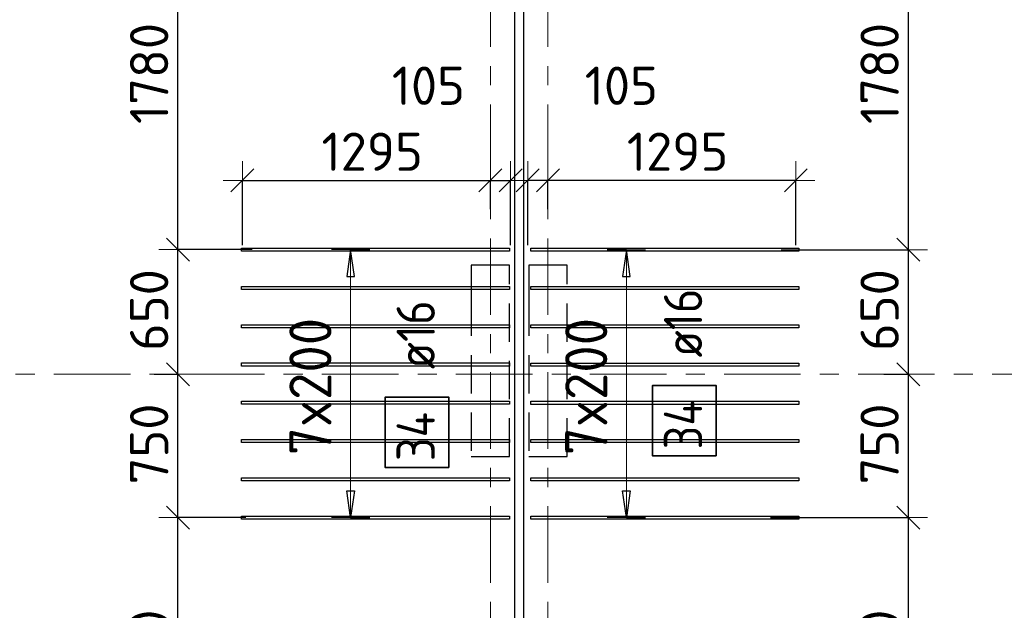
# Model space of a CAD drawing. Header units: metres. Extents: x -38 to 97, y -15 to 21.
# Tile 25 of 82: x 30 to 35, y 2 to 5. Entities that reach past the tile are written whole.
import ezdxf

# ---------------------------------------------------------------- set-up
doc = ezdxf.new("R2010")
doc.units = ezdxf.units.M
doc.header["$PDMODE"] = 65
for name, pattern in [('______11', [0.5, 0.4, -0.05, 0, -0.05]), ('______2', [0.27, 0.2, -0.07]), ('______5', [1.1, 0.8, -0.1, 0.1, -0.1])]:
    doc.linetypes.add(name, pattern=pattern)
for name, color, linetype, lineweight in [('XR$2$Осевая линия (1)', 7, '______5', 13), ('XR$3$Перекрытие (1)', 7, 'Continuous', 35), ('XR$3$Размерная линия (1)', 7, 'Continuous', 13)]:
    doc.layers.add(name, color=color, linetype=linetype, lineweight=lineweight)
doc.layers.add('XR$3$Арм.стержн.Доп. Арм верхн.зоны Х', color=7, linetype='Continuous', lineweight=35, true_color=0x8c8cff)
doc.layers.add('XR$5$Стена_ бетон несущ.', color=7, linetype='Continuous', lineweight=70, true_color=0xb4b496)
doc.styles.add('ISOCPEUR', font='txt')
doc.dimstyles.new('DIMSTYLE_3', dxfattribs={"dimtxt": 0.2, "dimasz": 0.2, "dimexe": 0, "dimexo": 0, "dimgap": 0.1, "dimtad": 2, "dimdec": 0, "dimlfac": 1000, "dimrnd": 5, "dimzin": 12, "dimdsep": 46, "dimtxsty": 'ISOCPEUR', "dimblk1": 'ALL_ML_STRICH', "dimblk2": 'ALL_ML_STRICH', "dimsah": 1, "dimcen": 0, "dimclrd": 7, "dimclre": 256, "dimclrt": 7, "dimadec": 0, "dimazin": 0, "dimtfac": 1, "dimtdec": 0, "dimtix": 1, "dimtmove": 2, "dimatfit": 3, "dimfxl": 0, "dimtzin": 0, "dimlwd": 0, "dimlwe": -3, "dimarcsym": 0})
doc.dimstyles.new('DIMSTYLE_6', dxfattribs={"dimtxt": 0.2, "dimasz": 0.2, "dimexe": 0, "dimexo": 0, "dimgap": 0.1, "dimtad": 2, "dimdec": 0, "dimlfac": 1000, "dimrnd": 5, "dimzin": 12, "dimdsep": 46, "dimtxsty": 'ISOCPEUR', "dimblk1": 'ALL_ML_STRICH', "dimblk2": 'ALL_ML_STRICH', "dimsah": 1, "dimcen": 0, "dimclrd": 7, "dimclre": 256, "dimclrt": 7, "dimadec": 0, "dimazin": 0, "dimtfac": 1, "dimtdec": 0, "dimtix": 1, "dimtmove": 2, "dimatfit": 3, "dimfxl": 0, "dimtvp": 1.2, "dimtzin": 0, "dimlwd": 0, "dimlwe": -3, "dimarcsym": 0})

# ---------------------------------------------------------------- blocks, each defined once
blk = doc.blocks.new('ALL_ML_STRICH')
at = {"color": 0, "linetype": 'ByBlock', "lineweight": -2}
for p, q in [((-0.3, -0.3), (0.3, 0.3)), ((0, -0.5), (0, 0.5)), ((-1, 0), (0.5, 0))]:
    blk.add_line(p, q, dxfattribs=at)
blk = doc.blocks.new('*D183')
at = {"layer": 'DEFPOINTS', "color": 7, "linetype": 'Continuous', "lineweight": 13, "transparency": 33554687}
for p in [(31.2924, 2.5508), (30.9177, 1.0002), (31.4952, 1.0002)]:
    blk.add_point(p, dxfattribs=at)
at = {"layer": 'XR$3$Размерная линия (1)', "color": 9, "linetype": 'Continuous', "lineweight": -2, "true_color": 0xc7c7c7, "transparency": 33554687}
for p, q in [((31.2724, 2.5508), (30.9177, 2.5508)), ((31.4752, 1.0002), (30.9177, 1.0002))]:
    blk.add_line(p, q, dxfattribs=at)
at = {"layer": 'XR$3$Размерная линия (1)', "color": 7, "linetype": 'Continuous', "lineweight": -2, "transparency": 33554687}
blk.add_line((30.9177, 1.0002), (30.9177, 2.5508), dxfattribs=at)
at = {"layer": 'XR$3$Размерная линия (1)', "color": 7, "linetype": 'Continuous', "lineweight": 13, "transparency": 33554687, "xscale": 0.2, "yscale": 0.2, "zscale": 0.2}
for p, rotation in [((30.9177, 2.5508), 90), ((30.9177, 1.0002), 270)]:
    blk.add_blockref('ALL_ML_STRICH', p, dxfattribs=dict(at, rotation=rotation))
at = {"layer": 'XR$3$Размерная линия (1)', "color": 7, "linetype": 'Continuous', "lineweight": 13, "transparency": 33554687, "insert": (30.7677, 1.8055), "char_height": 0.2, "width": 0.8, "attachment_point": 5, "rotation": 90, "style": 'ISOCPEUR'}
blk.add_mtext('\\A1;{1550}', dxfattribs=at)
blk = doc.blocks.new('*D184')
at = {"layer": 'DEFPOINTS', "color": 7, "linetype": 'Continuous', "lineweight": 13, "transparency": 33554687}
for p in [(30.7733, 3.3), (30.9177, 2.5508), (31.2924, 2.5508)]:
    blk.add_point(p, dxfattribs=at)
at = {"layer": 'XR$3$Размерная линия (1)', "color": 9, "linetype": 'Continuous', "lineweight": -2, "true_color": 0xc7c7c7, "transparency": 33554687}
for p, q in [((30.7933, 3.3), (30.9177, 3.3)), ((31.2724, 2.5508), (30.9177, 2.5508))]:
    blk.add_line(p, q, dxfattribs=at)
at = {"layer": 'XR$3$Размерная линия (1)', "color": 7, "linetype": 'Continuous', "lineweight": -2, "transparency": 33554687}
blk.add_line((30.9177, 2.5508), (30.9177, 3.3), dxfattribs=at)
at = {"layer": 'XR$3$Размерная линия (1)', "color": 7, "linetype": 'Continuous', "lineweight": 13, "transparency": 33554687, "xscale": 0.2, "yscale": 0.2, "zscale": 0.2}
for p, rotation in [((30.9177, 3.3), 90), ((30.9177, 2.5508), 270)]:
    blk.add_blockref('ALL_ML_STRICH', p, dxfattribs=dict(at, rotation=rotation))
at = {"layer": 'XR$3$Размерная линия (1)', "color": 7, "linetype": 'Continuous', "lineweight": 13, "transparency": 33554687, "insert": (30.7677, 2.9354), "char_height": 0.2, "width": 0.6, "attachment_point": 5, "rotation": 90, "style": 'ISOCPEUR'}
blk.add_mtext('\\A1;{750}', dxfattribs=at)
blk = doc.blocks.new('*D185')
at = {"layer": 'DEFPOINTS', "color": 7, "linetype": 'Continuous', "lineweight": 13, "transparency": 33554687}
for p in [(31.3249, 3.9508), (30.7733, 3.3), (30.9177, 3.3)]:
    blk.add_point(p, dxfattribs=at)
at = {"layer": 'XR$3$Размерная линия (1)', "color": 9, "linetype": 'Continuous', "lineweight": -2, "true_color": 0xc7c7c7, "transparency": 33554687}
for p, q in [((31.3049, 3.9508), (30.9177, 3.9508)), ((30.7933, 3.3), (30.9177, 3.3))]:
    blk.add_line(p, q, dxfattribs=at)
at = {"layer": 'XR$3$Размерная линия (1)', "color": 7, "linetype": 'Continuous', "lineweight": -2, "transparency": 33554687}
blk.add_line((30.9177, 3.3), (30.9177, 3.9508), dxfattribs=at)
at = {"layer": 'XR$3$Размерная линия (1)', "color": 7, "linetype": 'Continuous', "lineweight": 13, "transparency": 33554687, "xscale": 0.2, "yscale": 0.2, "zscale": 0.2}
for p, rotation in [((30.9177, 3.9508), 90), ((30.9177, 3.3), 270)]:
    blk.add_blockref('ALL_ML_STRICH', p, dxfattribs=dict(at, rotation=rotation))
at = {"layer": 'XR$3$Размерная линия (1)', "color": 7, "linetype": 'Continuous', "lineweight": 13, "transparency": 33554687, "insert": (30.7677, 3.6354), "char_height": 0.2, "width": 0.6, "attachment_point": 5, "rotation": 90, "style": 'ISOCPEUR'}
blk.add_mtext('\\A1;{650}', dxfattribs=at)
blk = doc.blocks.new('*D186')
at = {"layer": 'DEFPOINTS', "color": 7, "linetype": 'Continuous', "lineweight": 13, "transparency": 33554687}
for p in [(31.3707, 5.7325), (30.9177, 3.9508), (31.3249, 3.9508)]:
    blk.add_point(p, dxfattribs=at)
at = {"layer": 'XR$3$Размерная линия (1)', "color": 9, "linetype": 'Continuous', "lineweight": -2, "true_color": 0xc7c7c7, "transparency": 33554687}
for p, q in [((31.3507, 5.7325), (30.9177, 5.7325)), ((31.3049, 3.9508), (30.9177, 3.9508))]:
    blk.add_line(p, q, dxfattribs=at)
at = {"layer": 'XR$3$Размерная линия (1)', "color": 7, "linetype": 'Continuous', "lineweight": -2, "transparency": 33554687}
blk.add_line((30.9177, 3.9508), (30.9177, 5.7325), dxfattribs=at)
at = {"layer": 'XR$3$Размерная линия (1)', "color": 7, "linetype": 'Continuous', "lineweight": 13, "transparency": 33554687, "xscale": 0.2, "yscale": 0.2, "zscale": 0.2}
for p, rotation in [((30.9177, 5.7325), 90), ((30.9177, 3.9508), 270)]:
    blk.add_blockref('ALL_ML_STRICH', p, dxfattribs=dict(at, rotation=rotation))
at = {"layer": 'XR$3$Размерная линия (1)', "color": 7, "linetype": 'Continuous', "lineweight": 13, "transparency": 33554687, "insert": (30.7677, 4.8716), "char_height": 0.2, "width": 0.8, "attachment_point": 5, "rotation": 90, "style": 'ISOCPEUR'}
blk.add_mtext('\\A1;{1780}', dxfattribs=at)
blk = doc.blocks.new('*D188')
at = {"layer": 'DEFPOINTS', "color": 7, "linetype": 'Continuous', "lineweight": 13, "transparency": 33554687}
for p in [(31.255, 4.3128), (32.55, 4.1428), (31.255, 3.954)]:
    blk.add_point(p, dxfattribs=at)
at = {"layer": 'XR$3$Размерная линия (1)', "color": 9, "linetype": 'Continuous', "lineweight": -2, "true_color": 0xc7c7c7, "transparency": 33554687}
for p, q in [((31.255, 3.974), (31.255, 4.3128)), ((32.55, 4.1628), (32.55, 4.3128))]:
    blk.add_line(p, q, dxfattribs=at)
at = {"layer": 'XR$3$Размерная линия (1)', "color": 7, "linetype": 'Continuous', "lineweight": -2, "transparency": 33554687}
blk.add_line((31.255, 4.3128), (32.55, 4.3128), dxfattribs=at)
at = {"layer": 'XR$3$Размерная линия (1)', "color": 7, "linetype": 'Continuous', "lineweight": 13, "transparency": 33554687, "xscale": 0.2, "yscale": 0.2, "zscale": 0.2, "rotation": 180}
blk.add_blockref('ALL_ML_STRICH', (31.255, 4.3128), dxfattribs=at)
at = {"layer": 'XR$3$Размерная линия (1)', "color": 7, "linetype": 'Continuous', "lineweight": 13, "transparency": 33554687, "xscale": 0.2, "yscale": 0.2, "zscale": 0.2}
blk.add_blockref('ALL_ML_STRICH', (32.55, 4.3128), dxfattribs=at)
at = {"layer": 'XR$3$Размерная линия (1)', "color": 7, "linetype": 'Continuous', "lineweight": 13, "transparency": 33554687, "insert": (31.9325, 4.4628), "char_height": 0.2, "width": 0.8, "attachment_point": 5, "style": 'ISOCPEUR'}
blk.add_mtext('\\A1;{1295}', dxfattribs=at)
blk = doc.blocks.new('*D189')
at = {"layer": 'DEFPOINTS', "color": 7, "linetype": 'Continuous', "lineweight": 13, "transparency": 33554687}
for p in [(32.55, 4.3128), (32.55, 4.1428), (32.655, 3.954)]:
    blk.add_point(p, dxfattribs=at)
at = {"layer": 'XR$3$Размерная линия (1)', "color": 9, "linetype": 'Continuous', "lineweight": -2, "true_color": 0xc7c7c7, "transparency": 33554687}
for p, q in [((32.55, 4.1628), (32.55, 4.3128)), ((32.655, 3.974), (32.655, 4.3128))]:
    blk.add_line(p, q, dxfattribs=at)
at = {"layer": 'XR$3$Размерная линия (1)', "color": 7, "linetype": 'Continuous', "lineweight": -2, "transparency": 33554687}
blk.add_line((32.55, 4.3128), (32.655, 4.3128), dxfattribs=at)
at = {"layer": 'XR$3$Размерная линия (1)', "color": 7, "linetype": 'Continuous', "lineweight": 13, "transparency": 33554687, "xscale": 0.2, "yscale": 0.2, "zscale": 0.2, "rotation": 180}
blk.add_blockref('ALL_ML_STRICH', (32.55, 4.3128), dxfattribs=at)
at = {"layer": 'XR$3$Размерная линия (1)', "color": 7, "linetype": 'Continuous', "lineweight": 13, "transparency": 33554687, "xscale": 0.2, "yscale": 0.2, "zscale": 0.2}
blk.add_blockref('ALL_ML_STRICH', (32.655, 4.3128), dxfattribs=at)
at = {"layer": 'XR$3$Размерная линия (1)', "color": 7, "linetype": 'Continuous', "lineweight": 13, "transparency": 33554687, "insert": (32.2262, 4.8075), "char_height": 0.2, "width": 0.6, "attachment_point": 5, "style": 'ISOCPEUR'}
blk.add_mtext('\\A1;{105}', dxfattribs=at)
blk = doc.blocks.new('*D253')
at = {"layer": 'DEFPOINTS', "color": 7, "linetype": 'Continuous', "lineweight": 13, "transparency": 33554687}
for p in [(34.145, 4.3128), (32.85, 4.1428), (34.145, 3.954)]:
    blk.add_point(p, dxfattribs=at)
at = {"layer": 'XR$3$Размерная линия (1)', "color": 9, "linetype": 'Continuous', "lineweight": -2, "true_color": 0xc7c7c7, "transparency": 33554687}
for p, q in [((32.85, 4.1628), (32.85, 4.3128)), ((34.145, 3.974), (34.145, 4.3128))]:
    blk.add_line(p, q, dxfattribs=at)
at = {"layer": 'XR$3$Размерная линия (1)', "color": 7, "linetype": 'Continuous', "lineweight": -2, "transparency": 33554687}
blk.add_line((34.145, 4.3128), (32.85, 4.3128), dxfattribs=at)
at = {"layer": 'XR$3$Размерная линия (1)', "color": 7, "linetype": 'Continuous', "lineweight": 13, "transparency": 33554687, "xscale": 0.2, "yscale": 0.2, "zscale": 0.2}
for p, rotation in [((32.85, 4.3128), 180), ((34.145, 4.3128), 360)]:
    blk.add_blockref('ALL_ML_STRICH', p, dxfattribs=dict(at, rotation=rotation))
at = {"layer": 'XR$3$Размерная линия (1)', "color": 7, "linetype": 'Continuous', "lineweight": 13, "transparency": 33554687, "insert": (33.5275, 4.4628), "char_height": 0.2, "width": 0.8, "attachment_point": 5, "style": 'ISOCPEUR'}
blk.add_mtext('\\A1;{1295}', dxfattribs=at)
blk = doc.blocks.new('*D254')
at = {"layer": 'DEFPOINTS', "color": 7, "linetype": 'Continuous', "lineweight": 13, "transparency": 33554687}
for p in [(32.85, 4.3128), (32.85, 4.1428), (32.745, 3.954)]:
    blk.add_point(p, dxfattribs=at)
at = {"layer": 'XR$3$Размерная линия (1)', "color": 9, "linetype": 'Continuous', "lineweight": -2, "true_color": 0xc7c7c7, "transparency": 33554687}
for p, q in [((32.745, 3.974), (32.745, 4.3128)), ((32.85, 4.1628), (32.85, 4.3128))]:
    blk.add_line(p, q, dxfattribs=at)
at = {"layer": 'XR$3$Размерная линия (1)', "color": 7, "linetype": 'Continuous', "lineweight": -2, "transparency": 33554687}
blk.add_line((32.85, 4.3128), (32.745, 4.3128), dxfattribs=at)
at = {"layer": 'XR$3$Размерная линия (1)', "color": 7, "linetype": 'Continuous', "lineweight": 13, "transparency": 33554687, "xscale": 0.2, "yscale": 0.2, "zscale": 0.2}
for p, rotation in [((32.745, 4.3128), 180), ((32.85, 4.3128), 360)]:
    blk.add_blockref('ALL_ML_STRICH', p, dxfattribs=dict(at, rotation=rotation))
at = {"layer": 'XR$3$Размерная линия (1)', "color": 7, "linetype": 'Continuous', "lineweight": 13, "transparency": 33554687, "insert": (33.2338, 4.8075), "char_height": 0.2, "width": 0.6, "attachment_point": 5, "style": 'ISOCPEUR'}
blk.add_mtext('\\A1;{105}', dxfattribs=at)
blk = doc.blocks.new('*D425')
at = {"layer": 'DEFPOINTS', "color": 7, "linetype": 'Continuous', "lineweight": 13, "transparency": 33554687}
for p in [(33.9936, 2.5505), (33.9104, 1.0002), (34.7327, 1.0002)]:
    blk.add_point(p, dxfattribs=at)
at = {"layer": 'XR$3$Размерная линия (1)', "color": 9, "linetype": 'Continuous', "lineweight": -2, "true_color": 0xc7c7c7, "transparency": 33554687}
for p, q in [((34.0136, 2.5505), (34.7327, 2.5505)), ((33.9304, 1.0002), (34.7327, 1.0002))]:
    blk.add_line(p, q, dxfattribs=at)
at = {"layer": 'XR$3$Размерная линия (1)', "color": 7, "linetype": 'Continuous', "lineweight": -2, "transparency": 33554687}
blk.add_line((34.7327, 1.0002), (34.7327, 2.5505), dxfattribs=at)
at = {"layer": 'XR$3$Размерная линия (1)', "color": 7, "linetype": 'Continuous', "lineweight": 13, "transparency": 33554687, "xscale": 0.2, "yscale": 0.2, "zscale": 0.2}
for p, rotation in [((34.7327, 2.5505), 90), ((34.7327, 1.0002), 270)]:
    blk.add_blockref('ALL_ML_STRICH', p, dxfattribs=dict(at, rotation=rotation))
at = {"layer": 'XR$3$Размерная линия (1)', "color": 7, "linetype": 'Continuous', "lineweight": 13, "transparency": 33554687, "insert": (34.5827, 1.8054), "char_height": 0.2, "width": 0.8, "attachment_point": 5, "rotation": 90, "style": 'ISOCPEUR'}
blk.add_mtext('\\A1;{1550}', dxfattribs=at)
blk = doc.blocks.new('*D426')
at = {"layer": 'DEFPOINTS', "color": 7, "linetype": 'Continuous', "lineweight": 13, "transparency": 33554687}
for p in [(34.6238, 3.3), (33.9936, 2.5505), (34.7327, 2.5505)]:
    blk.add_point(p, dxfattribs=at)
at = {"layer": 'XR$3$Размерная линия (1)', "color": 9, "linetype": 'Continuous', "lineweight": -2, "true_color": 0xc7c7c7, "transparency": 33554687}
for p, q in [((34.6038, 3.3), (34.7327, 3.3)), ((34.0136, 2.5505), (34.7327, 2.5505))]:
    blk.add_line(p, q, dxfattribs=at)
at = {"layer": 'XR$3$Размерная линия (1)', "color": 7, "linetype": 'Continuous', "lineweight": -2, "transparency": 33554687}
blk.add_line((34.7327, 2.5505), (34.7327, 3.3), dxfattribs=at)
at = {"layer": 'XR$3$Размерная линия (1)', "color": 7, "linetype": 'Continuous', "lineweight": 13, "transparency": 33554687, "xscale": 0.2, "yscale": 0.2, "zscale": 0.2}
for p, rotation in [((34.7327, 3.3), 90), ((34.7327, 2.5505), 270)]:
    blk.add_blockref('ALL_ML_STRICH', p, dxfattribs=dict(at, rotation=rotation))
at = {"layer": 'XR$3$Размерная линия (1)', "color": 7, "linetype": 'Continuous', "lineweight": 13, "transparency": 33554687, "insert": (34.5827, 2.9353), "char_height": 0.2, "width": 0.6, "attachment_point": 5, "rotation": 90, "style": 'ISOCPEUR'}
blk.add_mtext('\\A1;{750}', dxfattribs=at)
blk = doc.blocks.new('*D427')
at = {"layer": 'DEFPOINTS', "color": 7, "linetype": 'Continuous', "lineweight": 13, "transparency": 33554687}
for p in [(34.0484, 3.9505), (34.6238, 3.3), (34.7327, 3.3)]:
    blk.add_point(p, dxfattribs=at)
at = {"layer": 'XR$3$Размерная линия (1)', "color": 9, "linetype": 'Continuous', "lineweight": -2, "true_color": 0xc7c7c7, "transparency": 33554687}
for p, q in [((34.0684, 3.9505), (34.7327, 3.9505)), ((34.6038, 3.3), (34.7327, 3.3))]:
    blk.add_line(p, q, dxfattribs=at)
at = {"layer": 'XR$3$Размерная линия (1)', "color": 7, "linetype": 'Continuous', "lineweight": -2, "transparency": 33554687}
blk.add_line((34.7327, 3.3), (34.7327, 3.9505), dxfattribs=at)
at = {"layer": 'XR$3$Размерная линия (1)', "color": 7, "linetype": 'Continuous', "lineweight": 13, "transparency": 33554687, "xscale": 0.2, "yscale": 0.2, "zscale": 0.2}
for p, rotation in [((34.7327, 3.9505), 90), ((34.7327, 3.3), 270)]:
    blk.add_blockref('ALL_ML_STRICH', p, dxfattribs=dict(at, rotation=rotation))
at = {"layer": 'XR$3$Размерная линия (1)', "color": 7, "linetype": 'Continuous', "lineweight": 13, "transparency": 33554687, "insert": (34.5827, 3.6353), "char_height": 0.2, "width": 0.6, "attachment_point": 5, "rotation": 90, "style": 'ISOCPEUR'}
blk.add_mtext('\\A1;{650}', dxfattribs=at)
blk = doc.blocks.new('*D428')
at = {"layer": 'DEFPOINTS', "color": 7, "linetype": 'Continuous', "lineweight": 13, "transparency": 33554687}
for p in [(34.0073, 5.7325), (34.0484, 3.9505), (34.7327, 3.9505)]:
    blk.add_point(p, dxfattribs=at)
at = {"layer": 'XR$3$Размерная линия (1)', "color": 9, "linetype": 'Continuous', "lineweight": -2, "true_color": 0xc7c7c7, "transparency": 33554687}
for p, q in [((34.0273, 5.7325), (34.7327, 5.7325)), ((34.0684, 3.9505), (34.7327, 3.9505))]:
    blk.add_line(p, q, dxfattribs=at)
at = {"layer": 'XR$3$Размерная линия (1)', "color": 7, "linetype": 'Continuous', "lineweight": -2, "transparency": 33554687}
blk.add_line((34.7327, 3.9505), (34.7327, 5.7325), dxfattribs=at)
at = {"layer": 'XR$3$Размерная линия (1)', "color": 7, "linetype": 'Continuous', "lineweight": 13, "transparency": 33554687, "xscale": 0.2, "yscale": 0.2, "zscale": 0.2}
for p, rotation in [((34.7327, 5.7325), 90), ((34.7327, 3.9505), 270)]:
    blk.add_blockref('ALL_ML_STRICH', p, dxfattribs=dict(at, rotation=rotation))
at = {"layer": 'XR$3$Размерная линия (1)', "color": 7, "linetype": 'Continuous', "lineweight": 13, "transparency": 33554687, "insert": (34.5827, 4.8715), "char_height": 0.2, "width": 0.8, "attachment_point": 5, "rotation": 90, "style": 'ISOCPEUR'}
blk.add_mtext('\\A1;{1780}', dxfattribs=at)

msp = doc.modelspace()

# ---------------------------------------------------------------- linework, layer by layer
at = {"layer": 'XR$2$Осевая линия (1)', "color": 253, "linetype": '______11', "lineweight": 13, "true_color": 0xa0a0a0, "transparency": 33554687}
for p, q in [((32.55, -3.39), (32.55, 19.78)), ((32.85, -3.39), (32.85, 19.78)), ((-2.63, 3.3), (62.6, 3.3))]:
    msp.add_line(p, q, dxfattribs=at)
at = {"layer": 'XR$3$Арм.стержн.Доп. Арм верхн.зоны Х', "color": 253, "linetype": 'Continuous', "lineweight": -3, "true_color": 0xa0a0a0, "transparency": 33554687}
for p, q in [((31.8198, 3.9508), (31.7198, 3.9508)), ((31.8198, 3.9508), (31.9198, 3.9508)), ((33.2603, 3.9505), (33.1603, 3.9505)), ((33.2603, 3.9505), (33.3603, 3.9505)), ((31.8198, 2.5508), (31.7198, 2.5508)), ((31.8198, 2.5508), (31.9198, 2.5508)), ((33.2603, 2.5505), (33.1603, 2.5505)), ((33.2603, 2.5505), (33.3603, 2.5505))]:
    msp.add_line(p, q, dxfattribs=at)
at = {"layer": 'XR$3$Арм.стержн.Доп. Арм верхн.зоны Х', "color": 7, "linetype": 'Continuous', "lineweight": 25, "transparency": 33554687}
for p, q in [((31.8198, 3.9508), (31.7998, 3.8108)), ((31.8398, 3.8108), (31.8198, 3.9508)), ((33.2603, 3.9505), (33.2403, 3.8105)), ((33.2803, 3.8105), (33.2603, 3.9505)), ((31.7998, 3.8108), (31.8398, 3.8108)), ((33.2403, 3.8105), (33.2803, 3.8105)), ((31.8198, 2.5508), (31.7998, 2.6908)), ((31.7998, 2.6908), (31.8398, 2.6908)), ((31.8398, 2.6908), (31.8198, 2.5508)), ((33.2603, 2.5505), (33.2403, 2.6905)), ((33.2403, 2.6905), (33.2803, 2.6905)), ((33.2803, 2.6905), (33.2603, 2.5505))]:
    msp.add_line(p, q, dxfattribs=at)
at = {"layer": 'XR$3$Арм.стержн.Доп. Арм верхн.зоны Х', "color": 7, "linetype": 'Continuous', "lineweight": 13, "transparency": 33554687}
for p, q in [((31.8198, 3.9508), (31.8198, 3.9508)), ((31.8198, 2.5508), (31.8198, 3.9508)), ((33.2603, 3.9505), (33.2603, 3.9505)), ((33.2603, 2.5505), (33.2603, 3.9505)), ((31.8198, 2.5508), (31.8198, 2.5508)), ((33.2603, 2.5505), (33.2603, 2.5505))]:
    msp.add_line(p, q, dxfattribs=at)
at = {"layer": 'XR$3$Арм.стержн.Доп. Арм верхн.зоны Х', "color": 7, "linetype": 'Continuous', "lineweight": 25, "transparency": 33554687}
for points in [[(32.65, 3.9428), (31.25, 3.9428), (31.25, 3.9588), (32.65, 3.9588), (32.65, 3.9428)], [(32.7604, 3.9585), (34.1604, 3.9585), (34.1604, 3.9425), (32.7604, 3.9425), (32.7604, 3.9585)], [(32.65, 3.7428), (31.25, 3.7428), (31.25, 3.7588), (32.65, 3.7588), (32.65, 3.7428)], [(32.7604, 3.7585), (34.1604, 3.7585), (34.1604, 3.7425), (32.7604, 3.7425), (32.7604, 3.7585)], [(32.65, 3.5428), (31.25, 3.5428), (31.25, 3.5588), (32.65, 3.5588), (32.65, 3.5428)], [(32.7604, 3.5585), (34.1604, 3.5585), (34.1604, 3.5425), (32.7604, 3.5425), (32.7604, 3.5585)], [(32.65, 3.3428), (31.25, 3.3428), (31.25, 3.3588), (32.65, 3.3588), (32.65, 3.3428)], [(32.7604, 3.3585), (34.1604, 3.3585), (34.1604, 3.3425), (32.7604, 3.3425), (32.7604, 3.3585)], [(32.65, 3.1428), (31.25, 3.1428), (31.25, 3.1588), (32.65, 3.1588), (32.65, 3.1428)], [(32.7604, 3.1585), (34.1604, 3.1585), (34.1604, 3.1425), (32.7604, 3.1425), (32.7604, 3.1585)], [(32.65, 2.9428), (31.25, 2.9428), (31.25, 2.9588), (32.65, 2.9588), (32.65, 2.9428)], [(32.7604, 2.9585), (34.1604, 2.9585), (34.1604, 2.9425), (32.7604, 2.9425), (32.7604, 2.9585)], [(32.65, 2.7428), (31.25, 2.7428), (31.25, 2.7588), (32.65, 2.7588), (32.65, 2.7428)], [(32.7604, 2.7585), (34.1604, 2.7585), (34.1604, 2.7425), (32.7604, 2.7425), (32.7604, 2.7585)], [(32.65, 2.5428), (31.25, 2.5428), (31.25, 2.5588), (32.65, 2.5588), (32.65, 2.5428)], [(32.7604, 2.5585), (34.1604, 2.5585), (34.1604, 2.5425), (32.7604, 2.5425), (32.7604, 2.5585)]]:
    msp.add_lwpolyline(points, dxfattribs=at)
at = {"layer": 'XR$3$Арм.стержн.Доп. Арм верхн.зоны Х', "color": 7, "linetype": 'Continuous', "lineweight": 35, "transparency": 33554687}
for points in [[(33.7294, 2.8741), (33.7294, 3.2408), (33.3961, 3.2408), (33.3961, 2.8741), (33.7294, 2.8741)], [(32.3332, 2.8126), (32.3332, 3.1793), (31.9999, 3.1793), (31.9999, 2.8126), (32.3332, 2.8126)]]:
    msp.add_lwpolyline(points, dxfattribs=at)
at = {"layer": 'XR$3$Перекрытие (1)', "color": 7, "linetype": 'Continuous', "lineweight": 25, "transparency": 33554687}
for p, q in [((32.675, 16.4002), (32.675, -0.25)), ((32.725, -0.2498), (32.725, 16.4002))]:
    msp.add_line(p, q, dxfattribs=at)
at = {"layer": 'XR$5$Стена_ бетон несущ.', "color": 253, "linetype": '______2', "lineweight": -3, "true_color": 0xa0a0a0, "transparency": 33554687}
for p, q in [((32.65, 3.87), (32.45, 3.87)), ((32.45, 3.87), (32.45, 3.85)), ((32.65, 2.87), (32.65, 3.87)), ((32.95, 3.87), (32.75, 3.87)), ((32.75, 3.87), (32.75, 3.7)), ((32.95, 2.87), (32.95, 3.87)), ((32.45, 3.85), (32.45, 3.7)), ((32.45, 3.7), (32.45, 2.87)), ((32.75, 3.7), (32.75, 3.7)), ((32.75, 3.7), (32.75, 2.87)), ((32.45, 2.87), (32.65, 2.87)), ((32.75, 2.87), (32.95, 2.87))]:
    msp.add_line(p, q, dxfattribs=at)

# ---------------------------------------------------------------- texts
at = {"layer": 'XR$3$Арм.стержн.Доп. Арм верхн.зоны Х', "color": 7, "linetype": 'Continuous', "lineweight": 25, "transparency": 33554687, "char_height": 0.2, "attachment_point": 7, "rotation": 90, "style": 'ISOCPEUR'}
for s, insert, width in [('\\W0.89; ø16 ', (33.6561, 3.2741), 0.749105), ('\\W0.89; ø16 ', (32.2599, 3.2126), 0.749105), ('\\W0.88;34', (33.6561, 2.9075), 0.387995), ('\\W0.88;34', (32.2599, 2.846), 0.387995)]:
    msp.add_mtext(s, dxfattribs=dict(at, insert=insert, width=width))
at = {"layer": 'XR$3$Арм.стержн.Доп. Арм верхн.зоны Х', "color": 7, "linetype": 'Continuous', "lineweight": 13, "transparency": 33554687, "char_height": 0.22, "width": 0.873359, "attachment_point": 7, "rotation": 90, "style": 'ISOCPEUR'}
for insert in [(31.7198, 2.8768), (33.1603, 2.8765)]:
    msp.add_mtext('\\W0.95;7x200', dxfattribs=dict(at, insert=insert))

# ---------------------------------------------------------------- dimensions: what is measured, and where the dimension line sits
at = {"layer": 'XR$3$Размерная линия (1)', "color": 7, "linetype": 'Continuous', "lineweight": 13, "transparency": 33554687}
for base, p1, p2, angle, dimstyle, picture, middle in [((30.9177, 5.7325), (31.3049, 3.9508), (31.3507, 5.7325), 90, 'DIMSTYLE_3', '*D186', (30.7677, 4.8716)), ((34.7327, 5.7325), (34.0684, 3.9505), (34.0273, 5.7325), 90, 'DIMSTYLE_3', '*D428', (34.5827, 4.8715)), ((32.745, 4.3128), (32.85, 4.1628), (32.745, 3.974), 180, 'DIMSTYLE_6', '*D254', (33.2338, 4.8075)), ((32.85, 4.3128), (34.145, 3.974), (32.85, 4.1628), 180, 'DIMSTYLE_3', '*D253', (33.5275, 4.4628)), ((30.9177, 3.9508), (30.7933, 3.3), (31.3049, 3.9508), 90, 'DIMSTYLE_3', '*D185', (30.7677, 3.6354)), ((34.73268, 3.95053), (34.60377, 3.3), (34.06844, 3.95053), 90, 'DIMSTYLE_3', '*D427', (34.58268, 3.63526)), ((30.9177, 3.3), (31.2724, 2.5508), (30.7933, 3.3), 90, 'DIMSTYLE_3', '*D184', (30.7677, 2.9354)), ((34.73268, 3.3), (34.01365, 2.55053), (34.60377, 3.3), 90, 'DIMSTYLE_3', '*D426', (34.58268, 2.93526)), ((30.9177, 2.5508), (31.4752, 1.0002), (31.2724, 2.5508), 90, 'DIMSTYLE_3', '*D183', (30.7677, 1.8055)), ((34.7327, 2.5505), (33.9304, 1.0002), (34.0136, 2.5505), 90, 'DIMSTYLE_3', '*D425', (34.5827, 1.8054))]:
    dim = msp.add_linear_dim(base=base, p1=p1, p2=p2, angle=angle, dimstyle=dimstyle, override={"dimpost": '<>', "dimclrd": 7, "dimclre": 9, "dimclrt": 7, "dimlwd": 0, "dimlwe": 65533}, dxfattribs=at)
    dim.commit()
    dim.dimension.update_dxf_attribs({"geometry": picture, "text_midpoint": middle, "dimtype": 160})
for base, p1, p2, dimstyle, picture, middle in [((32.655, 4.3128), (32.55, 4.1628), (32.655, 3.974), 'DIMSTYLE_6', '*D189', (32.2262, 4.8075)), ((32.55, 4.3128), (31.255, 3.974), (32.55, 4.1628), 'DIMSTYLE_3', '*D188', (31.9325, 4.4628))]:
    dim = msp.add_linear_dim(base=base, p1=p1, p2=p2, dimstyle=dimstyle, override={"dimpost": '<>', "dimclrd": 7, "dimclre": 9, "dimclrt": 7, "dimlwd": 0, "dimlwe": 65533}, dxfattribs=at)
    dim.commit()
    dim.dimension.update_dxf_attribs({"geometry": picture, "text_midpoint": middle, "dimtype": 160})

doc.saveas('drawing.dxf')
